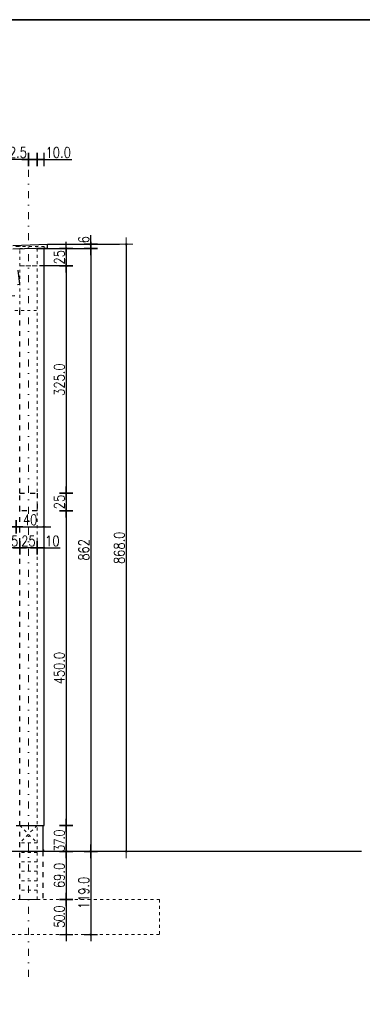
# Model space of a CAD drawing. Header units: millimetres. Extents: x 22865 to 60762, y -18816 to 15611.
# Tile 83 of 256: x 30824 to 31314, y 2919 to 4326. Entities that reach past the tile are written whole.
import ezdxf

# ---------------------------------------------------------------- set-up
doc = ezdxf.new("R2010")
doc.units = ezdxf.units.MM
for name, pattern in [('1_12', [3, 1, -1, 0, -1]), ('1_OTDI', [0]), ('DASHED', [15, 7, -8]), ('DOT', [6.35, 0, -6.35])]:
    doc.linetypes.add(name, pattern=pattern)
for name, color, linetype in [('18', 1, 'Continuous'), ('bramy przemyslowe', 5, 'Continuous'), ('KONCEPCJA-NAWIERZCHNIE', 252, 'Continuous'), ('ocieplenie-welna', 240, 'Continuous'), ('OPISY-KONCEPCJA', 6, 'Continuous'), ('plyty warstwowe PIR', 200, 'Continuous'), ('RAMLA', 2, 'Continuous'), ('SCIANY+ELEM-NIEWIDOCZNE', 250, 'DASHED'), ('widokowa', 2, 'Continuous'), ('WYMIARY', 6, 'Continuous')]:
    doc.layers.add(name, color=color, linetype=linetype)
doc.layers.add('CIENKA', color=1, linetype='Continuous', lineweight=13)
doc.layers.add('projekt', color=6, linetype='Continuous', lineweight=9)
doc.layers.add('OSIE SCIAN', color=151, linetype='Continuous', lineweight=18, plot=False)
doc.layers.add('sciany ppozarowe', color=10, linetype='Continuous', lineweight=18, plot=False)
doc.styles.add('1-100', font='simplex.shx', dxfattribs={"width": 0.8, "height": 15})
doc.styles.add('1-50', font='simplex.shx', dxfattribs={"width": 0.8, "height": 12})
doc.dimstyles.new('1-100', dxfattribs={"dimscale": 0.5, "dimtxt": 100, "dimasz": 1, "dimexe": 0.18, "dimexo": 0.0625, "dimgap": 5, "dimtad": 1, "dimdec": 1, "dimzin": 0, "dimdsep": 46, "dimtxsty": '1-100', "dimblk1": 'K', "dimblk2": 'K', "dimsah": 1, "dimcen": 0.09, "dimse1": 1, "dimse2": 1, "dimadec": 0, "dimazin": 0, "dimtfac": 1, "dimtdec": 1, "dimtofl": 0, "dimtmove": 0, "dimatfit": 3, "dimldrblk": 'K', "dimfxl": 0, "dimtolj": 1, "dimtzin": 0, "dimarcsym": 0})

# ---------------------------------------------------------------- blocks, each defined once
blk = doc.blocks.new('K')
for p, q in [((-19.1, 0), (19.1, 0)), ((0, -19.1), (0, 19.1))]:
    blk.add_line(p, q)
blk.add_circle((0, 0), 2.02)
blk = doc.blocks.new('*D1287')
at = {"layer": 'WYMIARY', "color": 0, "lineweight": -2}
blk.add_line((30926, 3998.8), (30926, 3137.8), dxfattribs=at)
at = {"layer": 'WYMIARY', "color": 0, "linetype": 'ByBlock', "lineweight": -2, "xscale": 0.5, "yscale": 0.5, "zscale": 0.5}
for p, rotation in [((30926, 3999.3), 90), ((30926, 3137.3), 270)]:
    blk.add_blockref('K', p, dxfattribs=dict(at, rotation=rotation))
at = {"layer": 'WYMIARY', "color": 0, "ltscale": 0.2, "insert": (30916, 3568.3), "char_height": 15, "attachment_point": 5, "rotation": 90, "style": '1-100'}
blk.add_mtext('\\A1;862', dxfattribs=at)
blk = doc.blocks.new('*D1295')
at = {"layer": 'WYMIARY', "color": 0, "lineweight": -2}
blk.add_line((30836.3, 4126.5), (29047.3, 4126.5), dxfattribs=at)
at = {"layer": 'WYMIARY', "color": 0, "linetype": 'ByBlock', "lineweight": -2, "xscale": 0.5, "yscale": 0.5, "zscale": 0.5, "rotation": 180}
blk.add_blockref('K', (29046.8, 4126.5), dxfattribs=at)
at = {"layer": 'WYMIARY', "color": 0, "linetype": 'ByBlock', "lineweight": -2, "xscale": 0.5, "yscale": 0.5, "zscale": 0.5}
blk.add_blockref('K', (30836.8, 4126.5), dxfattribs=at)
at = {"layer": 'WYMIARY', "color": 0, "ltscale": 0.2, "insert": (29941.8, 4136.5), "char_height": 15, "attachment_point": 5, "style": '1-100'}
blk.add_mtext('\\A1;1790.0', dxfattribs=at)
blk = doc.blocks.new('*D1296')
at = {"layer": 'WYMIARY', "color": 0, "lineweight": -2}
for p, q in [((30836.8, 4126.5), (30797, 4126.5)), ((30837.3, 4126.5), (30848.8, 4126.5))]:
    blk.add_line(p, q, dxfattribs=at)
at = {"layer": 'WYMIARY', "color": 0, "linetype": 'ByBlock', "lineweight": -2, "xscale": 0.5, "yscale": 0.5, "zscale": 0.5, "rotation": 180}
blk.add_blockref('K', (30836.8, 4126.5), dxfattribs=at)
at = {"layer": 'WYMIARY', "color": 0, "linetype": 'ByBlock', "lineweight": -2, "xscale": 0.5, "yscale": 0.5, "zscale": 0.5}
blk.add_blockref('K', (30849.3, 4126.5), dxfattribs=at)
at = {"layer": 'WYMIARY', "color": 0, "ltscale": 0.2, "insert": (30816.7, 4136.5), "char_height": 15, "attachment_point": 5, "style": '1-100'}
blk.add_mtext('\\A1;12.5', dxfattribs=at)
blk = doc.blocks.new('*D1297')
at = {"layer": 'WYMIARY', "color": 0, "lineweight": -2}
for p, q in [((30849.8, 4126.5), (30858.8, 4126.5)), ((30859.3, 4126.5), (30899.1, 4126.5))]:
    blk.add_line(p, q, dxfattribs=at)
at = {"layer": 'WYMIARY', "color": 0, "linetype": 'ByBlock', "lineweight": -2, "xscale": 0.5, "yscale": 0.5, "zscale": 0.5, "rotation": 180}
blk.add_blockref('K', (30849.3, 4126.5), dxfattribs=at)
at = {"layer": 'WYMIARY', "color": 0, "linetype": 'ByBlock', "lineweight": -2, "xscale": 0.5, "yscale": 0.5, "zscale": 0.5}
blk.add_blockref('K', (30859.3, 4126.5), dxfattribs=at)
at = {"layer": 'WYMIARY', "color": 0, "ltscale": 0.2, "insert": (30879.5, 4136.5), "char_height": 15, "attachment_point": 5, "style": '1-100'}
blk.add_mtext('\\A1;10.0', dxfattribs=at)
blk = doc.blocks.new('*D1303')
at = {"layer": 'WYMIARY', "color": 0, "lineweight": -2}
blk.add_line((30926, 3136.8), (30926, 3018.8), dxfattribs=at)
at = {"layer": 'WYMIARY', "color": 0, "linetype": 'ByBlock', "lineweight": -2, "xscale": 0.5, "yscale": 0.5, "zscale": 0.5}
for p, rotation in [((30926, 3137.3), 90), ((30926, 3018.3), 270)]:
    blk.add_blockref('K', p, dxfattribs=dict(at, rotation=rotation))
at = {"layer": 'WYMIARY', "color": 0, "ltscale": 0.2, "insert": (30916, 3077.8), "char_height": 15, "attachment_point": 5, "rotation": 90, "style": '1-100'}
blk.add_mtext('\\A1;119.0', dxfattribs=at)
blk = doc.blocks.new('*D1322')
at = {"layer": 'WYMIARY', "color": 0, "lineweight": -2}
blk.add_line((30891, 3623.8), (30891, 3174.8), dxfattribs=at)
at = {"layer": 'WYMIARY', "color": 0, "linetype": 'ByBlock', "lineweight": -2, "xscale": 0.5, "yscale": 0.5, "zscale": 0.5}
for p, rotation in [((30891, 3624.3), 90), ((30891, 3174.3), 270)]:
    blk.add_blockref('K', p, dxfattribs=dict(at, rotation=rotation))
at = {"layer": 'WYMIARY', "color": 0, "ltscale": 0.2, "insert": (30881, 3399.3), "char_height": 15, "attachment_point": 5, "rotation": 90, "style": '1-100'}
blk.add_mtext('\\A1;450.0', dxfattribs=at)
blk = doc.blocks.new('*D1324')
at = {"layer": 'WYMIARY', "color": 0, "lineweight": -2}
blk.add_line((30891, 3173.8), (30891, 3137.8), dxfattribs=at)
at = {"layer": 'WYMIARY', "color": 0, "linetype": 'ByBlock', "lineweight": -2, "xscale": 0.5, "yscale": 0.5, "zscale": 0.5}
for p, rotation in [((30891, 3174.3), 90), ((30891, 3137.3), 270)]:
    blk.add_blockref('K', p, dxfattribs=dict(at, rotation=rotation))
at = {"layer": 'WYMIARY', "color": 0, "ltscale": 0.2, "insert": (30881, 3151.9), "char_height": 15, "attachment_point": 5, "rotation": 90, "style": '1-100'}
blk.add_mtext('\\A1;\\A1;{\\T0.75;37.0}', dxfattribs=at)
blk = doc.blocks.new('*D1325')
at = {"layer": 'WYMIARY', "color": 0, "lineweight": -2}
blk.add_line((30891, 3136.8), (30891, 3068.8), dxfattribs=at)
at = {"layer": 'WYMIARY', "color": 0, "linetype": 'ByBlock', "lineweight": -2, "xscale": 0.5, "yscale": 0.5, "zscale": 0.5}
for p, rotation in [((30891, 3137.3), 90), ((30891, 3068.3), 270)]:
    blk.add_blockref('K', p, dxfattribs=dict(at, rotation=rotation))
at = {"layer": 'WYMIARY', "color": 0, "ltscale": 0.2, "insert": (30881, 3102.8), "char_height": 15, "attachment_point": 5, "rotation": 90, "style": '1-100'}
blk.add_mtext('\\A1;69.0', dxfattribs=at)
blk = doc.blocks.new('*D1326')
at = {"layer": 'WYMIARY', "color": 0, "lineweight": -2}
blk.add_line((30891, 3067.8), (30891, 3018.8), dxfattribs=at)
at = {"layer": 'WYMIARY', "color": 0, "linetype": 'ByBlock', "lineweight": -2, "xscale": 0.5, "yscale": 0.5, "zscale": 0.5}
for p, rotation in [((30891, 3068.3), 90), ((30891, 3018.3), 270)]:
    blk.add_blockref('K', p, dxfattribs=dict(at, rotation=rotation))
at = {"layer": 'WYMIARY', "color": 0, "ltscale": 0.2, "insert": (30881, 3043.3), "char_height": 15, "attachment_point": 5, "rotation": 90, "style": '1-100'}
blk.add_mtext('\\A1;\\A1;{\\T0.8;50.0}', dxfattribs=at)
blk = doc.blocks.new('*D1482')
at = {"layer": 'WYMIARY', "color": 0, "lineweight": -2}
for p, q in [((30926, 4005.3), (30926, 4018.2)), ((30926, 3999.8), (30926, 4004.8))]:
    blk.add_line(p, q, dxfattribs=at)
at = {"layer": 'WYMIARY', "color": 0, "linetype": 'ByBlock', "lineweight": -2, "xscale": 0.5, "yscale": 0.5, "zscale": 0.5}
for p, rotation in [((30926, 4005.3), 90), ((30926, 3999.3), 270)]:
    blk.add_blockref('K', p, dxfattribs=dict(at, rotation=rotation))
at = {"layer": 'WYMIARY', "color": 0, "ltscale": 0.2, "insert": (30916, 4012), "char_height": 15, "attachment_point": 5, "rotation": 90, "style": '1-100'}
blk.add_mtext('\\A1;6', dxfattribs=at)
blk = doc.blocks.new('*D1794')
at = {"layer": 'WYMIARY', "color": 0, "lineweight": -2}
blk.add_line((30891, 3973.8), (30891, 3649.8), dxfattribs=at)
at = {"layer": 'WYMIARY', "color": 0, "linetype": 'ByBlock', "lineweight": -2, "xscale": 0.5, "yscale": 0.5, "zscale": 0.5}
for p, rotation in [((30891, 3974.3), 90), ((30891, 3649.3), 270)]:
    blk.add_blockref('K', p, dxfattribs=dict(at, rotation=rotation))
at = {"layer": 'WYMIARY', "color": 0, "ltscale": 0.2, "insert": (30881, 3811.8), "char_height": 15, "attachment_point": 5, "rotation": 90, "style": '1-100'}
blk.add_mtext('\\A1;325.0', dxfattribs=at)
blk = doc.blocks.new('*D1795')
at = {"layer": 'WYMIARY', "color": 0, "lineweight": -2}
blk.add_line((30891, 3648.8), (30891, 3624.8), dxfattribs=at)
at = {"layer": 'WYMIARY', "color": 0, "linetype": 'ByBlock', "lineweight": -2, "xscale": 0.5, "yscale": 0.5, "zscale": 0.5}
for p, rotation in [((30891, 3649.3), 90), ((30891, 3624.3), 270)]:
    blk.add_blockref('K', p, dxfattribs=dict(at, rotation=rotation))
at = {"layer": 'WYMIARY', "color": 0, "ltscale": 0.2, "insert": (30881, 3636.8), "char_height": 15, "attachment_point": 5, "rotation": 90, "style": '1-100'}
blk.add_mtext('\\A1;25', dxfattribs=at)
blk = doc.blocks.new('*D1796')
at = {"layer": 'WYMIARY', "color": 0, "lineweight": -2}
blk.add_line((30891, 3998.8), (30891, 3974.8), dxfattribs=at)
at = {"layer": 'WYMIARY', "color": 0, "linetype": 'ByBlock', "lineweight": -2, "xscale": 0.5, "yscale": 0.5, "zscale": 0.5}
for p, rotation in [((30891, 3999.3), 90), ((30891, 3974.3), 270)]:
    blk.add_blockref('K', p, dxfattribs=dict(at, rotation=rotation))
at = {"layer": 'WYMIARY', "color": 0, "ltscale": 0.2, "insert": (30881, 3986.8), "char_height": 15, "attachment_point": 5, "rotation": 90, "style": '1-100'}
blk.add_mtext('\\A1;25', dxfattribs=at)
blk = doc.blocks.new('*D1799')
at = {"layer": 'WYMIARY', "color": 0, "lineweight": -2}
blk.add_line((29024.8, 3601.4), (30818.8, 3601.4), dxfattribs=at)
at = {"layer": 'WYMIARY', "color": 0, "linetype": 'ByBlock', "lineweight": -2, "xscale": 0.5, "yscale": 0.5, "zscale": 0.5, "rotation": 180}
blk.add_blockref('K', (29024.3, 3601.4), dxfattribs=at)
at = {"layer": 'WYMIARY', "color": 0, "linetype": 'ByBlock', "lineweight": -2, "xscale": 0.5, "yscale": 0.5, "zscale": 0.5}
blk.add_blockref('K', (30819.3, 3601.4), dxfattribs=at)
at = {"layer": 'WYMIARY', "color": 0, "ltscale": 0.2, "insert": (29921.8, 3611.4), "char_height": 15, "attachment_point": 5, "style": '1-100'}
blk.add_mtext('\\A1;1795', dxfattribs=at)
blk = doc.blocks.new('*D1800')
at = {"layer": 'WYMIARY', "color": 0, "lineweight": -2}
blk.add_line((30819.8, 3601.4), (30858.8, 3601.4), dxfattribs=at)
at = {"layer": 'WYMIARY', "color": 0, "linetype": 'ByBlock', "lineweight": -2, "xscale": 0.5, "yscale": 0.5, "zscale": 0.5, "rotation": 180}
blk.add_blockref('K', (30819.3, 3601.4), dxfattribs=at)
at = {"layer": 'WYMIARY', "color": 0, "linetype": 'ByBlock', "lineweight": -2, "xscale": 0.5, "yscale": 0.5, "zscale": 0.5}
blk.add_blockref('K', (30859.3, 3601.4), dxfattribs=at)
at = {"layer": 'WYMIARY', "color": 0, "ltscale": 0.2, "insert": (30839.3, 3611.4), "char_height": 15, "attachment_point": 5, "style": '1-100'}
blk.add_mtext('\\A1;40', dxfattribs=at)
blk = doc.blocks.new('*D1801')
at = {"layer": 'WYMIARY', "color": 0, "lineweight": -2}
blk.add_line((30823.8, 3571.1), (30799.8, 3571.1), dxfattribs=at)
at = {"layer": 'WYMIARY', "color": 0, "linetype": 'ByBlock', "lineweight": -2, "xscale": 0.5, "yscale": 0.5, "zscale": 0.5, "rotation": 180}
blk.add_blockref('K', (30799.3, 3571.1), dxfattribs=at)
at = {"layer": 'WYMIARY', "color": 0, "linetype": 'ByBlock', "lineweight": -2, "xscale": 0.5, "yscale": 0.5, "zscale": 0.5}
blk.add_blockref('K', (30824.3, 3571.1), dxfattribs=at)
at = {"layer": 'WYMIARY', "color": 0, "ltscale": 0.2, "insert": (30811.8, 3581.1), "char_height": 15, "attachment_point": 5, "style": '1-100'}
blk.add_mtext('\\A1;25', dxfattribs=at)
blk = doc.blocks.new('*D1802')
at = {"layer": 'WYMIARY', "color": 0, "lineweight": -2}
blk.add_line((30848.8, 3571.1), (30824.8, 3571.1), dxfattribs=at)
at = {"layer": 'WYMIARY', "color": 0, "linetype": 'ByBlock', "lineweight": -2, "xscale": 0.5, "yscale": 0.5, "zscale": 0.5, "rotation": 180}
blk.add_blockref('K', (30824.3, 3571.1), dxfattribs=at)
at = {"layer": 'WYMIARY', "color": 0, "linetype": 'ByBlock', "lineweight": -2, "xscale": 0.5, "yscale": 0.5, "zscale": 0.5}
blk.add_blockref('K', (30849.3, 3571.1), dxfattribs=at)
at = {"layer": 'WYMIARY', "color": 0, "ltscale": 0.2, "insert": (30836.8, 3581.1), "char_height": 15, "attachment_point": 5, "style": '1-100'}
blk.add_mtext('\\A1;25', dxfattribs=at)
blk = doc.blocks.new('*D1803')
at = {"layer": 'WYMIARY', "color": 0, "lineweight": -2}
for p, q in [((30849.8, 3571.1), (30858.8, 3571.1)), ((30859.3, 3571.1), (30882, 3571.1))]:
    blk.add_line(p, q, dxfattribs=at)
at = {"layer": 'WYMIARY', "color": 0, "linetype": 'ByBlock', "lineweight": -2, "xscale": 0.5, "yscale": 0.5, "zscale": 0.5, "rotation": 180}
blk.add_blockref('K', (30849.3, 3571.1), dxfattribs=at)
at = {"layer": 'WYMIARY', "color": 0, "linetype": 'ByBlock', "lineweight": -2, "xscale": 0.5, "yscale": 0.5, "zscale": 0.5}
blk.add_blockref('K', (30859.3, 3571.1), dxfattribs=at)
at = {"layer": 'WYMIARY', "color": 0, "ltscale": 0.2, "insert": (30870.9, 3581.1), "char_height": 15, "attachment_point": 5, "style": '1-100'}
blk.add_mtext('\\A1;10', dxfattribs=at)
blk = doc.blocks.new('*D2028')
at = {"layer": 'projekt', "color": 0, "lineweight": -2, "ltscale": 0.2}
blk.add_line((30976.8, 4004.8), (30976.8, 3137.8), dxfattribs=at)
at = {"layer": 'projekt', "color": 0, "linetype": 'ByBlock', "lineweight": -2, "xscale": 0.5, "yscale": 0.5, "zscale": 0.5}
for p, rotation in [((30976.8, 4005.3), 90), ((30976.8, 3137.3), 270)]:
    blk.add_blockref('K', p, dxfattribs=dict(at, rotation=rotation))
at = {"layer": 'projekt', "color": 0, "ltscale": 0.2, "insert": (30966.8, 3571.3), "char_height": 15, "attachment_point": 5, "rotation": 90, "style": '1-100'}
blk.add_mtext('\\A1;868.0', dxfattribs=at)

msp = doc.modelspace()

# ---------------------------------------------------------------- linework, layer by layer
at = {"layer": '18'}
for p, q in [((30814.31, 4003.81), (30864.31, 4005.48)), ((30814.31, 3998.81), (30864.31, 4000.47)), ((30864.31, 4000.47), (30864.31, 4005.48))]:
    msp.add_line(p, q, dxfattribs=at)
at = {"layer": 'bramy przemyslowe', "color": 3, "ltscale": 0.2}
msp.add_lwpolyline([(32092.41, 4326.45), (27011.58, 4326.45), (27011.58, 1486.45), (32092.41, 1486.45)], close=True, dxfattribs=at)
msp.add_point((30858.25, 3139.06), dxfattribs=at)
at = {"layer": 'CIENKA', "color": 9, "linetype": 'DASHED', "ltscale": 0.6}
for p, q in [((30824.31, 3974.31), (30849.31, 3974.31)), ((30824.31, 3174.31), (30849.31, 3174.31)), ((30824.31, 3174.31), (30849.31, 3174.31)), ((30849.31, 3174.31), (30824.31, 3149.31)), ((30824.31, 3174.31), (30849.31, 3149.31))]:
    msp.add_line(p, q, dxfattribs=at)
at = {"layer": 'KONCEPCJA-NAWIERZCHNIE', "color": 4}
msp.add_line((29049.31, 3137.31), (31313.05, 3137.31), dxfattribs=at)
at = {"layer": 'ocieplenie-welna'}
for p, q in [((30824.31, 3997.81), (30824.31, 3999.31)), ((30849.31, 3997.81), (30849.31, 3999.31))]:
    msp.add_line(p, q, dxfattribs=at)
at = {"layer": 'OSIE SCIAN', "linetype": '1_12', "lineweight": 15, "ltscale": 10}
msp.add_line((30836.81, 2957.76), (30836.81, 4116.9), dxfattribs=at)
at = {"layer": 'plyty warstwowe PIR', "linetype": 'DASHED', "lineweight": -2}
for p, q in [((30818.26, 4003.07), (30829.78, 4003.2)), ((30164.28, 3882.06), (30824.31, 3948.06))]:
    msp.add_line(p, q, dxfattribs=at)
at = {"layer": 'plyty warstwowe PIR', "lineweight": -2}
msp.add_line((30824.31, 3948.06), (30822.27, 3968.46), dxfattribs=at)
at = {"layer": 'projekt', "color": 1, "linetype": 'DASHED', "lineweight": 15, "ltscale": 0.6}
for p, q in [((30824.31, 3910.81), (30824.31, 3974.31)), ((30849.31, 3624.31), (30849.31, 3974.31)), ((30799.31, 3910.81), (30849.31, 3910.81)), ((30849.31, 3108.81), (30824.31, 3108.81))]:
    msp.add_line(p, q, dxfattribs=at)
msp.add_lwpolyline([(30824.31, 3999.31), (30849.31, 3999.31), (30849.31, 3974.31), (30824.31, 3974.31)], close=True, dxfattribs=at)
at = {"layer": 'RAMLA', "color": 2}
msp.add_lwpolyline([(27011.58, 4326.45), (32092.41, 4326.45), (32092.41, 1486.45), (27011.58, 1486.45)], close=True, dxfattribs=at)
at = {"layer": 'sciany ppozarowe', "color": 4, "linetype": 'DOT', "lineweight": 15, "ltscale": 0.5}
msp.add_line((30855.31, 3137.31), (29034.31, 3137.31), dxfattribs=at)
at = {"layer": 'sciany ppozarowe', "color": 4, "linetype": '1_OTDI', "lineweight": 15, "ltscale": 0.02}
for p, q in [((31015.99, 3137.31), (30857.31, 3137.31)), ((30982.47, 3137.31), (31164.87, 3137.31))]:
    msp.add_line(p, q, dxfattribs=at)
at = {"layer": 'SCIANY+ELEM-NIEWIDOCZNE', "color": 250, "linetype": 'DASHED', "lineweight": 15, "ltscale": 0.6}
for p, q in [((30819.31, 4002.31), (30859.31, 4002.31)), ((30859.31, 4000.31), (30859.31, 4002.31)), ((30849.31, 3149.31), (30824.31, 3149.31)), ((30849.31, 3135.81), (30824.31, 3135.81)), ((30849.31, 3122.31), (30824.31, 3122.31)), ((30849.31, 3108.81), (30824.31, 3108.81)), ((30849.31, 3095.31), (30824.31, 3095.31)), ((30849.31, 3081.81), (30824.31, 3081.81)), ((30849.31, 3068.31), (30824.31, 3068.31))]:
    msp.add_line(p, q, dxfattribs=at)
at = {"layer": 'SCIANY+ELEM-NIEWIDOCZNE', "color": 8}
for p, q in [((29034.31, 3753.98), (30824.31, 3932.98)), ((30857.31, 3137.31), (30857.31, 3068.31))]:
    msp.add_line(p, q, dxfattribs=at)
at = {"layer": 'SCIANY+ELEM-NIEWIDOCZNE'}
for p, q in [((30824.31, 3649.31), (30824.31, 3910.81)), ((30824.31, 3068.31), (30824.31, 3624.31))]:
    msp.add_line(p, q, dxfattribs=at)
at = {"layer": 'SCIANY+ELEM-NIEWIDOCZNE', "color": 1, "linetype": 'DASHED', "lineweight": 15, "ltscale": 0.6}
msp.add_line((30849.31, 3068.31), (30849.31, 3624.31), dxfattribs=at)
at = {"layer": 'SCIANY+ELEM-NIEWIDOCZNE'}
msp.add_lwpolyline([(30849.31, 3624.31), (30824.31, 3624.31), (30824.31, 3649.31), (30849.31, 3649.31)], close=True, dxfattribs=at)
at = {"layer": 'SCIANY+ELEM-NIEWIDOCZNE', "color": 1, "linetype": 'DASHED', "lineweight": 15, "ltscale": 0.6}
msp.add_lwpolyline([(31024.31, 3018.31), (30624.31, 3018.31), (30624.31, 3068.31), (31024.31, 3068.31)], close=True, dxfattribs=at)
at = {"layer": 'widokowa'}
for p, q in [((30859.31, 3174.31), (30859.31, 4000.31)), ((30819.31, 3174.31), (30859.31, 3174.31)), ((30857.31, 3174.31), (30857.31, 3137.31))]:
    msp.add_line(p, q, dxfattribs=at)
at = {"layer": 'WYMIARY'}
for p, q in [((30849.31, 3999.31), (30934.13, 3999.31)), ((30864.31, 4005.31), (30967.29, 4005.31)), ((30881.43, 3974.31), (30852.58, 3974.31))]:
    msp.add_line(p, q, dxfattribs=at)

# ---------------------------------------------------------------- texts
at = {"layer": 'OPISY-KONCEPCJA', "ltscale": 20, "insert": (30101.34, 2985.85), "char_height": 26.3002, "width": 900.2036, "attachment_point": 1, "style": '1-50'}
msp.add_mtext('{\\T0.95;\\H1.140674x;elewacja  północna (od ul. Poprzecznej)\\P\\P\\H0.8x;\\P\\H1.011572x;\\P\\H1.083x;\\C4; }', dxfattribs=at)

# ---------------------------------------------------------------- dimensions: what is measured, and where the dimension line sits
at = {"layer": 'projekt', "color": 2, "ltscale": 0.2}
dim = msp.add_linear_dim(base=(30976.84, 3137.31), p1=(30935.54, 4005.31), p2=(30936.65, 3137.31), angle=90, dimstyle='1-100', dxfattribs=at)
dim.commit()
dim.dimension.update_dxf_attribs({"geometry": '*D2028', "text_midpoint": (30966.84, 3571.31)})
at = {"layer": 'WYMIARY'}
for base, p1, p2, angle, override, picture, middle in [((29046.81, 4126.45), (30836.81, 4104.1), (29046.81, 4104.1), 180, {"dimtxsty": '1-100', "dimldrblk": 'K'}, '*D1295', (29941.81, 4136.45)), ((30859.31, 4126.45), (30849.31, 3968.86), (30859.31, 3621.58), 180, {"dimtxsty": '1-100', "dimldrblk": 'K'}, '*D1297', (30879.45, 4136.45)), ((30925.98, 4005.31), (30929.01, 3999.31), (30929.01, 4005.31), 90, {"dimdec": 0, "dimtxsty": '1-100', "dimldrblk": 'K'}, '*D1482', (30915.98, 4012.02)), ((30890.98, 3974.31), (30938.49, 3999.31), (30972.03, 3974.31), 90, {"dimdec": 0, "dimtxsty": '1-100', "dimldrblk": 'K'}, '*D1796', (30880.98, 3986.81)), ((30925.98, 3137.31), (30875.03, 3999.31), (30897.15, 3137.31), 90, {"dimdec": 0, "dimtxsty": '1-100', "dimldrblk": 'K'}, '*D1287', (30915.98, 3568.31)), ((30890.98, 3649.31), (30932.94, 3974.31), (30900.54, 3649.31), 90, {"dimtxsty": '1-100', "dimldrblk": 'K'}, '*D1794', (30880.98, 3811.81)), ((30890.98, 3624.31), (30938.49, 3649.31), (30972.03, 3624.31), 90, {"dimdec": 0, "dimtxsty": '1-100', "dimldrblk": 'K'}, '*D1795', (30880.98, 3636.81)), ((30890.98, 3174.31), (30843.48, 3624.31), (30843.48, 3174.31), 90, {"dimtxsty": '1-100', "dimldrblk": 'K'}, '*D1322', (30880.98, 3399.31)), ((30890.98, 3068.31), (30867.91, 3137.31), (30866.81, 3068.31), 90, {"dimtxsty": '1-100', "dimldrblk": 'K'}, '*D1325', (30880.98, 3102.81)), ((30925.98, 3018.31), (31037.89, 3137.31), (30897.86, 3018.31), 90, {"dimtxsty": '1-100', "dimldrblk": 'K'}, '*D1303', (30915.98, 3077.81))]:
    dim = msp.add_linear_dim(base=base, p1=p1, p2=p2, angle=angle, dimstyle='1-100', override=override, dxfattribs=at)
    dim.commit()
    dim.dimension.update_dxf_attribs({"geometry": picture, "text_midpoint": middle})
dim = msp.add_linear_dim(base=(30849.31, 4126.45), p1=(30836.81, 3965.51), p2=(30849.31, 3965.51), angle=180, dimstyle='1-100', override={"dimtxsty": '1-100', "dimldrblk": 'K'}, dxfattribs=at)
dim.commit()
dim.dimension.update_dxf_attribs({"geometry": '*D1296', "text_midpoint": (30816.66, 4126.45), "dimtype": 160})
for base, p1, p2, picture, middle in [((30819.31, 3601.37), (29024.31, 3610.92), (30819.31, 3610.92), '*D1799', (29921.81, 3611.37)), ((30859.31, 3601.37), (30819.31, 3610.92), (30859.31, 3610.92), '*D1800', (30839.31, 3611.37)), ((30799.31, 3571.07), (30824.31, 3572.11), (30799.31, 3572.86), '*D1801', (30811.81, 3581.07)), ((30824.31, 3571.07), (30849.31, 3572.86), (30824.31, 3572.86), '*D1802', (30836.81, 3581.07)), ((30859.31, 3571.07), (30849.31, 3577.85), (30859.31, 3577.85), '*D1803', (30870.88, 3581.07))]:
    dim = msp.add_linear_dim(base=base, p1=p1, p2=p2, dimstyle='1-100', override={"dimdec": 0, "dimtxsty": '1-100', "dimldrblk": 'K'}, dxfattribs=at)
    dim.commit()
    dim.dimension.update_dxf_attribs({"geometry": picture, "text_midpoint": middle})
dim = msp.add_linear_dim(base=(30890.98, 3137.31), p1=(30827.98, 3174.31), p2=(30827.98, 3137.31), angle=90, text='\\A1;{\\T0.75;<>}', dimstyle='1-100', override={"dimtxsty": '1-100', "dimldrblk": 'K'}, dxfattribs=at)
dim.commit()
dim.dimension.update_dxf_attribs({"geometry": '*D1324', "text_midpoint": (30890.98, 3151.91), "dimtype": 160})
dim = msp.add_linear_dim(base=(30890.98, 3018.31), p1=(30875.78, 3068.31), p2=(30875.78, 3018.31), angle=90, text='\\A1;{\\T0.8;<>}', dimstyle='1-100', override={"dimtxsty": '1-100', "dimldrblk": 'K'}, dxfattribs=at)
dim.commit()
dim.dimension.update_dxf_attribs({"geometry": '*D1326', "text_midpoint": (30880.98, 3043.31)})

doc.saveas('drawing.dxf')
